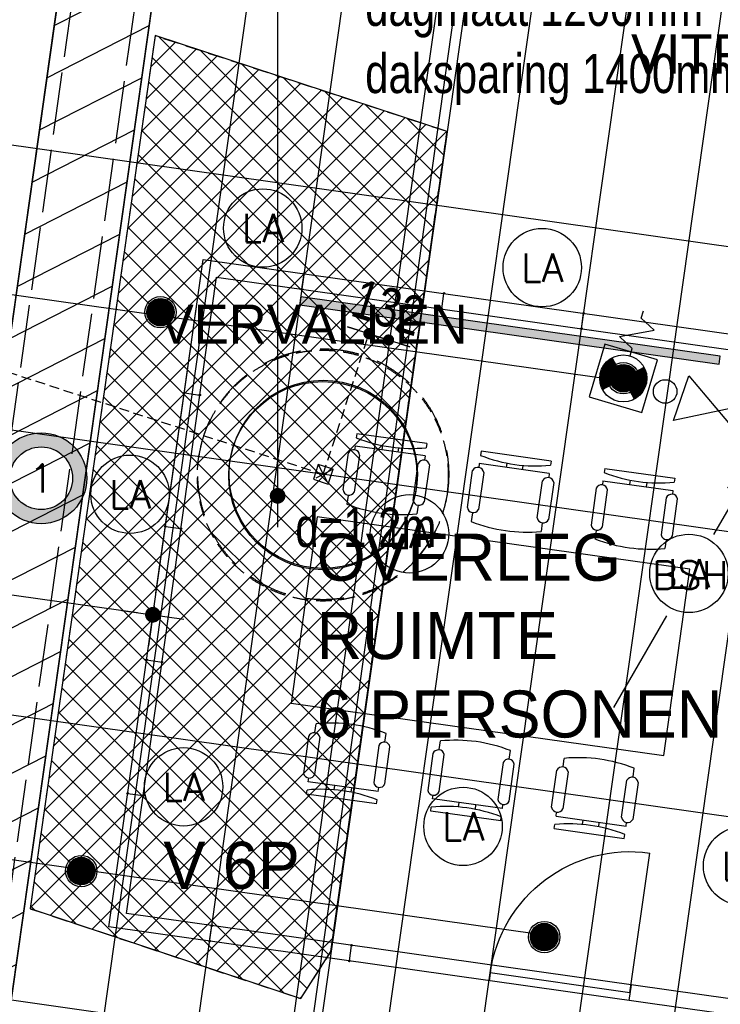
# Model space of a CAD drawing. Header units: millimetres. Extents: x -4107 to 114693, y -37499 to 54671.
# Tile 94 of 156: x 77670 to 82138, y 9092 to 15372. Entities that reach past the tile are written whole.
import ezdxf
from ezdxf.enums import TextEntityAlignment as Align

# ---------------------------------------------------------------- set-up
doc = ezdxf.new("R2010")
doc.units = ezdxf.units.MM
doc.header["$LTSCALE"] = 50
for name, pattern in [('B0401', [7.5, 5, -2.5]), ('B0701', [3.75, 2.5, -1.25]), ('XREF_06_Vloergoot installaties$0$E_GOOT5', [10, 8, -2])]:
    doc.linetypes.add(name, pattern=pattern)
for name, color, linetype in [('ABT_ALTERNATIEF FOK_DAKLICHTEN', 4, 'Continuous'), ('ABT_studie daklichten', 1, 'Continuous'), ('ABT_VOORSTEL daklichten', 1, 'Continuous'), ('AL37----_DAKOPENING', 1, 'Continuous'), ('AL79----_INRGEBOUW', 5, 'Continuous'), ('AM$1A---_ALGEMEEN', 2, 'Continuous'), ('AT$1A---_ALGEMEEN', 2, 'Continuous'), ('AV$1A---_ALGEMEEN', 1, 'B0701'), ('AV37----_DAKOPENING', 1, 'Continuous'), ('FOK_ BRANDSLANGHASPELS', 2, 'Continuous'), ('FOK_02B_SOLIDS', 253, 'Continuous'), ('FOK_05---_TEKST_18', 1, 'Continuous'), ('FOK_05---_TEKST_25', 2, 'Continuous'), ('FOK_08---_MAATVOERING', 2, 'Continuous'), ('FOK_22_BINNENWANDEN', 2, 'Continuous'), ('FOK_82_LOS MEUBILAIR', 1, 'Continuous'), ('XREF_06_PLAFOND$0$AA45----_PLAFONDAFW', 1, 'Continuous'), ('XREF_06_PLAFOND$0$AI45----_PLAFONDAFW', 2, 'Continuous'), ('XREF_06_Sprinkler installatie$0$WL$1----', 3, 'Continuous'), ('XREF_06_Sprinkler installatie$0$WL524---', 4, 'Continuous'), ('XREF_06_Sprinkler installatie$0$WL531---', 3, 'Continuous'), ('XREF_06_Sprinkler installatie$0$WL6516--', 4, 'Continuous'), ('XREF_06_verlichting$0$EL6311--', 3, 'Continuous'), ('XREF_06_Vloergoot installaties$0$EL6131--_VG', 3, 'Continuous'), ('XREF_06_Vloergoot installaties$0$EL6222--', 3, 'Continuous')]:
    doc.layers.add(name, color=color, linetype=linetype)
doc.styles.add('02_100', font='B-GBP.SHX', dxfattribs={"width": 0.8, "height": 250})
doc.styles.add('FOK-DIM', font='romans.shx')
doc.styles.add('XREF_06_Sprinkler installatie$0$BURO-018', font='simplex.shx', dxfattribs={"height": 180})
doc.styles.add('XREF_06_Sprinkler installatie$0$Standard', font='txt')
doc.styles.add('XREF_06_verlichting$0$BURO-018', font='simplex.shx', dxfattribs={"height": 180})
doc.styles.add('XREF_06_Vloergoot installaties$0$BURO-018', font='simplex.shx', dxfattribs={"height": 180})
doc.dimstyles.new('02_100', dxfattribs={"dimscale": 71.428571, "dimtxt": 2.5, "dimasz": 1, "dimexe": 2, "dimexo": 0, "dimgap": 1, "dimtad": 1, "dimdec": 0, "dimdsep": 46, "dimtxsty": '02_100', "dimblk": 'abt-dot-m', "dimcen": 1, "dimdle": 1, "dimclre": 256, "dimclrt": 7, "dimadec": 3, "dimazin": 0, "dimtfac": 1, "dimtdec": 4, "dimtix": 1, "dimtmove": 2, "dimatfit": 3, "dimldrblk": 'DOT', "dimfxl": 1, "dimtolj": 1, "dimtzin": 0, "dimarcsym": 0})
doc.dimstyles.new('FOK-100', dxfattribs={"dimscale": 100, "dimtxt": 1.5, "dimasz": 1, "dimexe": 2, "dimexo": 0, "dimgap": 2, "dimtad": 1, "dimdec": 0, "dimzin": 11, "dimdsep": 46, "dimtxsty": 'FOK-DIM', "dimblk1": 'DOT', "dimblk2": 'DOT', "dimsah": 1, "dimcen": 2.5, "dimclrd": 256, "dimclre": 256, "dimclrt": 256, "dimadec": 0, "dimazin": 0, "dimtfac": 1, "dimtdec": 0, "dimtix": 1, "dimtmove": 2, "dimatfit": 3, "dimldrblk": 'DOT', "dimfxl": 2, "dimtolj": 1, "dimtzin": 0, "dimarcsym": 0})
pattern_1 = [(27.02, (0, 0), (-124.9329, 244.9832), [])]

# ---------------------------------------------------------------- blocks, each defined once
blk = doc.blocks.new('XREF_06_Sprinkler installatie$0$23SA22K6')
at = {"color": 0, "linetype": 'Continuous'}
for p, q in [((1.75, 1.75), (-1.75, 1.75)), ((-1.75, 1.75), (-1.75, -1.75)), ((1.75, -1.75), (1.75, 1.75)), ((-1.061, -1.061), (1.061, 1.061)), ((-1.061, 1.061), (1.061, -1.061)), ((2, 0), (2.5, 1)), ((2.5, 1), (3.5, -1)), ((1.5, 0), (2, 0)), ((3.5, -1), (4, 0)), ((4, 0), (4.5, 0)), ((-1.75, -1.75), (1.75, -1.75))]:
    blk.add_line(p, q, dxfattribs=at)
at = {"color": 0, "linetype": 'Continuous', "const_width": 1.5}
for points in [[(0.53, 0.53, 0.414214), (-0.53, 0.53, 1)], [(0.53, -0.53, -0.414214), (-0.53, -0.53, -1)]]:
    blk.add_lwpolyline(points, format="xyb", dxfattribs=at)
at = {"color": 0, "linetype": 'Continuous'}
blk.add_circle((0, 0), 1.5, dxfattribs=at)
at = {"color": 0, "linetype": 'Continuous', "style": 'XREF_06_Sprinkler installatie$0$BURO-018', "flags": 1}
blk.add_attdef('SA_MATCODE', (0, 0), '', height=1.8, dxfattribs=at)
blk = doc.blocks.new('XREF_06_Sprinkler installatie$0$SP-KOP02')
at = {"color": 0, "linetype": 'Continuous'}
for p, q in [((-0.875, -0.023), (0.023, 0.875)), ((-0.847, -0.219), (0.219, 0.847)), ((-0.843, 0.233), (-0.233, 0.843)), ((-0.786, -0.383), (0.383, 0.786)), ((-0.702, -0.523), (0.523, 0.702)), ((-0.595, -0.641), (0.641, 0.595)), ((-0.469, -0.739), (0.739, 0.469)), ((-0.32, -0.815), (0.815, 0.32)), ((-0.144, -0.863), (0.863, 0.144)), ((0.072, -0.872), (0.872, -0.072)), ((0.381, -0.788), (0.788, -0.381))]:
    blk.add_line(p, q, dxfattribs=at)
at = {"color": 0, "linetype": 'Continuous', "const_width": 0.875}
blk.add_lwpolyline([(-0.438, 0, 1), (0.438, 0, 1)], format="xyb", close=True, dxfattribs=at)
at = {"color": 0, "linetype": 'Continuous'}
for radius in [1, 0.875]:
    blk.add_circle((0, 0), radius, dxfattribs=at)
at = {"color": 0, "linetype": 'Continuous', "style": 'XREF_06_Sprinkler installatie$0$Standard', "flags": 1}
for tag, p in [('SP_MATCODE', (2, 2)), ('SP_TEMP', (2, -3)), ('SP_DOORL', (2, -5)), ('SP_KFACT', (2, -7)), ('SP_SPRHK', (2, -9)), ('SP_KLEP', (2, -11))]:
    blk.add_attdef(tag, p, '', height=1, dxfattribs=at)
blk = doc.blocks.new('XREF_06_Sprinkler installatie$0$23222202')
at = {"color": 0, "linetype": 'Continuous'}
blk.add_circle((0, 0), 1.5, dxfattribs=at)
at = {"color": 0, "linetype": 'Continuous', "style": 'XREF_06_Sprinkler installatie$0$BURO-018', "flags": 1}
blk.add_attdef('CV_MATCODE', (0, 0), '', height=1.8, dxfattribs=at)
blk = doc.blocks.new('XREF_06_Sprinkler installatie$0$SW3048301')
at = {"color": 0, "linetype": 'Continuous'}
for p, q in [((2.5, 1.5), (-2.5, -1.5)), ((-2.5, -1.5), (-2.5, 1.5)), ((-2.5, 1.5), (2.5, -1.5)), ((2.5, -1.5), (2.5, 1.5))]:
    blk.add_line(p, q, dxfattribs=at)
at = {"color": 0, "linetype": 'Continuous', "style": 'XREF_06_Sprinkler installatie$0$BURO-018', "flags": 1}
blk.add_attdef('W_ID', (0, 0), '', height=1.8, dxfattribs=at)
blk = doc.blocks.new('XREF_06_Sprinkler installatie$0$LDV4')
at = {"color": 0, "linetype": 'Continuous'}
for p, q in [((-0.25, -0.433), (-2.5, -4.33)), ((-4.5, -7.794), (-6.75, -11.691))]:
    blk.add_line(p, q, dxfattribs=at)
blk.add_lwpolyline([(-0.25, -0.433, 0, 1, 0), (-1.5, -2.598, 1, 1, 0)], format="xyseb", dxfattribs=at)
blk.add_circle((0, 0), 0.5, dxfattribs=at)
at = {"color": 0, "linetype": 'Continuous', "style": 'XREF_06_Sprinkler installatie$0$BURO-018'}
blk.add_attdef('LD_TEXT1', text='', height=1.8, dxfattribs=at).set_placement((-3.5, -6.062), align=Align.MIDDLE)
blk = doc.blocks.new('XREF_06_Sprinkler installatie')
at = {"layer": 'XREF_06_Sprinkler installatie$0$WL524---'}
for p, q in [((69630.6, 14750.6), (81515.8, 13067.6)), ((68796.5, 11264.1), (80984.1, 9538.3))]:
    blk.add_line(p, q, dxfattribs=at)
at = {"layer": 'XREF_06_Sprinkler installatie$0$WL$1----', "xscale": 99.99999999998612, "yscale": 100, "zscale": 100, "rotation": 340.9590232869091}
blk.add_blockref('XREF_06_Sprinkler installatie$0$SW3048301', (82125.1, 12876.6), dxfattribs=at)
at = {"layer": 'XREF_06_Sprinkler installatie$0$WL$1----'}
ref = blk.add_blockref('XREF_06_Sprinkler installatie$0$LDV4', (82470.2, 12738.5), dxfattribs=dict(at, xscale=150, yscale=150, zscale=150))
ref.add_attrib('LD_TEXT1', 'BSH', dxfattribs={"layer": '0', "color": 1, "linetype": 'Continuous', "height": 180, "style": 'XREF_06_Sprinkler installatie$0$BURO-018'}).set_placement((81945.2, 11829.1), align=Align.MIDDLE)
at = {"layer": 'XREF_06_Sprinkler installatie$0$WL531---', "xscale": 99.99999999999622, "yscale": 100, "zscale": 100, "rotation": 73.32489078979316}
blk.add_blockref('XREF_06_Sprinkler installatie$0$23SA22K6', (81519.2, 13084.1), dxfattribs=at)
at = {"layer": 'XREF_06_Sprinkler installatie$0$WL531---', "xscale": 50, "yscale": 50, "zscale": 50}
blk.add_blockref('XREF_06_Sprinkler installatie$0$23222202', (81786.1, 13000.5), dxfattribs=at)
at = {"layer": 'XREF_06_Sprinkler installatie$0$WL6516--', "xscale": 99.9999999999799, "yscale": 100, "zscale": 100, "rotation": 7.589429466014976}
for p in [(78567.8, 13506), (81520, 13084.9), (78063, 9941.6), (81015.2, 9520.4)]:
    blk.add_blockref('XREF_06_Sprinkler installatie$0$SP-KOP02', p, dxfattribs=at)
blk = doc.blocks.new('XREF_06_Vloergoot installaties$0$E00415')
at = {"linetype": 'Continuous'}
h = blk.add_hatch(color=0, dxfattribs=at)
edge = h.paths.add_edge_path()
edge.add_arc((0, 0), 2.9, 0, 360)
edge = h.paths.add_edge_path(flags=16)
edge.add_arc((0, 0), 2, 0, 360)
at = {"color": 0, "linetype": 'Continuous'}
for radius in [2.9, 2]:
    blk.add_circle((0, 0), radius, dxfattribs=at)
at = {"color": 0, "linetype": 'Continuous', "style": 'XREF_06_Vloergoot installaties$0$BURO-018'}
for tag, p in [('E_GKAST', (0, 8)), ('E_GROEP', (0, 5)), ('E_SGROEP', (4.5, 5))]:
    blk.add_attdef(tag, text='', height=1.8, dxfattribs=at).set_placement(p, align=Align.MIDDLE)
at = {"color": 0, "linetype": 'Continuous', "style": 'XREF_06_Vloergoot installaties$0$BURO-018', "flags": 1}
for tag, p in [('E_VERMCODE', (13, 5)), ('E_MATCODE', (0, 0))]:
    blk.add_attdef(tag, text='', height=1.8, dxfattribs=at).set_placement(p, align=Align.MIDDLE)
blk = doc.blocks.new('XREF_06_Vloergoot installaties')
at = {"layer": 'XREF_06_Vloergoot installaties$0$EL6131--_VG', "linetype": 'XREF_06_Vloergoot installaties$0$E_GOOT5'}
for p, q in [((76076, 1766.6), (78576.3, 19546.6)), ((76472.1, 1710.9), (78972.4, 19490.9))]:
    blk.add_line(p, q, dxfattribs=at)
at = {"layer": 'XREF_06_Vloergoot installaties$0$EL6222--'}
ref = blk.add_blockref('XREF_06_Vloergoot installaties$0$E00415', (77807.6, 12447.2), dxfattribs=dict(at, xscale=99.99999999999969, yscale=100, zscale=100, rotation=352.2551880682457))
ref.add_attrib('E_GROEP', '1', dxfattribs={"layer": '0', "color": 1, "linetype": 'Continuous', "height": 180, "style": 'XREF_06_Vloergoot installaties$0$BURO-018'}).set_placement((77807.6, 12447.2), align=Align.MIDDLE)
blk = doc.blocks.new('XREF_06_PLAFOND')
at = {"layer": 'XREF_06_PLAFOND$0$AA45----_PLAFONDAFW'}
h = blk.add_hatch(dxfattribs=at)
h.set_pattern_fill('ANSI31', color=256, scale=2200, angle=342.02, style=0)
h.set_pattern_definition(pattern_1)
h.paths.add_polyline_path([(74966, -5316.9), (75567.8, -5346.6), (81436.2, 36094.7), (80830.2, 36094.7)])
h = blk.add_hatch(dxfattribs=at)
h.set_pattern_fill('ANSI31', color=256, scale=2200, angle=342.02, style=0)
h.set_pattern_definition(pattern_1)
edge = h.paths.add_edge_path()
edge.add_line((79923.5, -13101.3), (78281.7, -24695.4))
edge.add_line((78281.7, -24695.4), (78861, -24883.4))
edge.add_line((78861, -24883.4), (85620.2, 22847.5))
edge.add_line((85620.2, 22847.5), (85032.2, 22974.7))
edge.add_line((85032.2, 22974.7), (80378, -9891.4))
edge.add_arc((75004.2, -10767.6), 5444.8, -25.3802, 9.2602, ccw=False)
at = {"layer": 'XREF_06_PLAFOND$0$AI45----_PLAFONDAFW'}
h = blk.add_hatch(dxfattribs=at)
h.set_pattern_fill('_USER,_O', color=256, scale=1800, pattern_type=0)
h.set_pattern_definition([(351.94, (60508.5, -17546.5), (252.38, 1782.22), [])])
edge = h.paths.add_edge_path(flags=16)
edge.add_arc((41622.2, 26897.4), 5449.9, 0, 180)
edge.add_arc((41622.2, 26897.4), 5449.9, 180, 360)
h.paths.add_polyline_path([(49833.5, 30277.3), (51633.5, 30277.3), (51633.5, 27677.3), (49833.5, 27677.3)], flags=16)
edge = h.paths.add_edge_path(flags=16)
edge.add_arc((86127.3, 26613.5), 3800, 0, 180)
edge.add_arc((86127.3, 26613.5), 3800, 180, 360)
edge = h.paths.add_edge_path(flags=16)
edge.add_arc((74998.8, -10766.8), 5450, 0, 180)
edge.add_arc((74998.8, -10766.8), 5450, 180, 360)
edge = h.paths.add_edge_path()
edge.add_arc((59888.1, 10791.1), 9323.9, 341.24236, 446.62909)
edge.add_line((60436.4, 20098.9), (31243.3, 21827.8))
edge.add_line((31243.3, 21827.8), (28955.1, 21950.5))
edge.add_line((28955.1, 21950.5), (30807, 36094.7))
edge.add_line((30807, 36094.7), (95373.9, 36094.7))
edge.add_line((95373.9, 36094.7), (86392.8, -27327.7))
edge.add_line((86392.8, -27327.7), (59702.3, -18665.8))
edge.add_line((59702.3, -18665.8), (68716.8, 7792.9))
h = blk.add_hatch(dxfattribs=at)
h.set_pattern_fill('_USER,_O', color=256, scale=600, angle=90, pattern_type=0)
h.set_pattern_definition([(81.94, (95317.84, 35698.9), (-594.073, 84.126), [])])
edge = h.paths.add_edge_path(flags=16)
edge.add_arc((86127.3, 26613.5), 3800, 0, 360)
edge = h.paths.add_edge_path(flags=16)
edge.add_arc((74998.8, -10766.8), 5450, 0, 360)
edge = h.paths.add_edge_path(flags=16)
edge.add_arc((41622.2, 26897.4), 5449.9, 0, 360)
h.paths.add_polyline_path([(49933.5, 30177.3), (51533.5, 30177.3), (51533.5, 27777.3), (49933.5, 27777.3)], flags=16)
edge = h.paths.add_edge_path()
edge.add_arc((59888.1, 10791.1), 9323.9, 341.24236, 446.62909)
edge.add_line((60436.4, 20098.9), (31243.3, 21827.8))
edge.add_line((31243.3, 21827.8), (28955.1, 21950.5))
edge.add_line((28955.1, 21950.5), (30807, 36094.7))
edge.add_line((30807, 36094.7), (95373.9, 36094.7))
edge.add_line((95373.9, 36094.7), (86392.8, -27327.7))
edge.add_line((86392.8, -27327.7), (59702.3, -18665.8))
edge.add_line((59702.3, -18665.8), (68716.8, 7792.9))
at = {"layer": 'XREF_06_PLAFOND$0$AA45----_PLAFONDAFW'}
blk.add_lwpolyline([(74966, -5316.9), (75567.8, -5346.6), (81436.2, 36094.7), (80830.2, 36094.7)], close=True, dxfattribs=at)
blk = doc.blocks.new('DOT')
at = {"color": 0}
blk.add_line((-2, 0), (2, 0), dxfattribs=at)
at = {"color": 0, "const_width": 0.5}
blk.add_lwpolyline([(-0.25, 0, 1), (0.25, 0, 1)], format="xyb", close=True, dxfattribs=at)
blk = doc.blocks.new('abt-dot-m')
for p, q in [((-2, 0), (0, 0)), ((0, 0), (2, 0))]:
    blk.add_line(p, q)
at = {"color": 1, "const_width": 0.5}
blk.add_lwpolyline([(-0.25, 0, 1), (0.25, 0, 1)], format="xyb", close=True, dxfattribs=at)
blk = doc.blocks.new('*D29')
at = {"layer": 'AM$1A---_ALGEMEEN', "color": 0, "lineweight": -2}
blk.add_line((71101.1, 19429.3), (70047.2, 16174.2), dxfattribs=at)
at = {"layer": 'Defpoints', "color": 0}
for p in [(72123.4, 19173.4), (70025.2, 16106.3), (71025.6, 15782.4)]:
    blk.add_point(p, dxfattribs=at)
at = {"layer": 'AM$1A---_ALGEMEEN', "color": 0, "lineweight": -2, "xscale": 71.42857142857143, "yscale": 71.42857142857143, "zscale": 71.42857142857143}
for p, rotation in [((71123.1, 19497.2), 72.06018643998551), ((70025.2, 16106.3), 252.0601864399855)]:
    blk.add_blockref('abt-dot-m', p, dxfattribs=dict(at, rotation=rotation))
at = {"layer": 'AM$1A---_ALGEMEEN', "color": 7, "insert": (70204.5, 17456.5), "char_height": 250, "attachment_point": 5, "rotation": 72.06019, "style": '02_100'}
blk.add_mtext('\\A1;3564', dxfattribs=at)
blk = doc.blocks.new('*D33')
at = {"layer": 'AM$1A---_ALGEMEEN', "color": 0, "lineweight": -2}
for p, q in [((73261.5, 16048.6), (73193.5, 16070.6)), ((73329.4, 16026.5), (73454.6, 15985.9)), ((73522.5, 15963.9), (73590.5, 15941.8))]:
    blk.add_line(p, q, dxfattribs=at)
at = {"layer": 'Defpoints', "color": 0}
for p in [(73454.6, 15985.9), (73144.2, 15455.8), (73269.4, 15415.2)]:
    blk.add_point(p, dxfattribs=at)
at = {"layer": 'AM$1A---_ALGEMEEN', "color": 0, "lineweight": -2, "xscale": 71.42857142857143, "yscale": 71.42857142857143, "zscale": 71.42857142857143}
for p, rotation in [((73329.4, 16026.5), 342.0199999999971), ((73454.6, 15985.9), 162.0199999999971)]:
    blk.add_blockref('abt-dot-m', p, dxfattribs=dict(at, rotation=rotation))
at = {"layer": 'AM$1A---_ALGEMEEN', "color": 7, "insert": (73452.6, 16193.1), "char_height": 250, "attachment_point": 5, "rotation": 342.02, "style": '02_100'}
blk.add_mtext('\\A1;132', dxfattribs=at)
blk = doc.blocks.new('A$C052E27F2')
at = {"layer": 'ABT_studie daklichten'}
h = blk.add_hatch(dxfattribs=at)
h.set_pattern_fill('ANSI37', color=256, scale=1000, style=0)
h.set_pattern_definition([(45, (-86127.27, -22813.49), (-88.38835, 88.38835), []), (135, (-86127.27, -22813.49), (-88.38835, -88.38835), [])])
h.paths.add_polyline_path([(-5731.9, -8155.1), (-7593, -7544.4), (-8390.2, -13112.2), (-6664.9, -13685.8), (-6472.8, -13387.2)])
blk.add_lwpolyline([(-5731.9, -8155.1), (-7593, -7544.4), (-8390.2, -13112.2), (-6664.9, -13685.8), (-6472.8, -13387.2)], close=True, dxfattribs=at)
blk = doc.blocks.new('XREF_06_verlichting$0$1115B3A')
at = {"color": 0, "linetype": 'Continuous'}
blk.add_circle((0, 0), 2.5, dxfattribs=at)
at = {"color": 0, "linetype": 'Continuous', "style": 'XREF_06_verlichting$0$BURO-018'}
for tag, p in [('E_GKAST', (0, 8)), ('E_GROEP', (0, 5)), ('E_SGROEP', (4.5, 5)), ('E_ARMCODE', (0, 0)), ('E_SLET', (4.5, -1))]:
    blk.add_attdef(tag, text='', height=1.8, dxfattribs=at).set_placement(p, align=Align.MIDDLE)
blk = doc.blocks.new('XREF_06_verlichting')
at = {"layer": 'XREF_06_verlichting$0$EL6311--'}
ref = blk.add_blockref('XREF_06_verlichting$0$1115B3A', (79220.1, 14043), dxfattribs=dict(at, xscale=100, yscale=100, zscale=100))
ref.add_attrib('E_ARMCODE', 'LA', dxfattribs={"layer": '0', "color": 1, "linetype": 'Continuous', "height": 180, "style": 'XREF_06_verlichting$0$BURO-018'}).set_placement((79220.1, 14043), align=Align.MIDDLE)
ref = blk.add_blockref('XREF_06_verlichting$0$1115B3A', (81002.3, 13790.6), dxfattribs=dict(at, xscale=100, yscale=100, zscale=100))
ref.add_attrib('E_ARMCODE', 'LA', dxfattribs={"layer": '0', "color": 1, "linetype": 'Continuous', "height": 180, "style": 'XREF_06_verlichting$0$BURO-018'}).set_placement((81002.3, 13790.6), align=Align.MIDDLE)
ref = blk.add_blockref('XREF_06_verlichting$0$1115B3A', (78373.6, 12344.9), dxfattribs=dict(at, xscale=100, yscale=100, zscale=100))
ref.add_attrib('E_ARMCODE', 'LA', dxfattribs={"layer": '0', "color": 1, "linetype": 'Continuous', "height": 180, "style": 'XREF_06_verlichting$0$BURO-018'}).set_placement((78373.6, 12344.9), align=Align.MIDDLE)
ref = blk.add_blockref('XREF_06_verlichting$0$1115B3A', (80155.8, 12092.5), dxfattribs=dict(at, xscale=100, yscale=100, zscale=100))
ref.add_attrib('E_ARMCODE', 'LA', dxfattribs={"layer": '0', "color": 1, "linetype": 'Continuous', "height": 180, "style": 'XREF_06_verlichting$0$BURO-018'}).set_placement((80155.8, 12092.5), align=Align.MIDDLE)
ref = blk.add_blockref('XREF_06_verlichting$0$1115B3A', (81938.1, 11840.1), dxfattribs=dict(at, xscale=100, yscale=100, zscale=100))
ref.add_attrib('E_ARMCODE', 'LA', dxfattribs={"layer": '0', "color": 1, "linetype": 'Continuous', "height": 180, "style": 'XREF_06_verlichting$0$BURO-018'}).set_placement((81938.1, 11840.1), align=Align.MIDDLE)
ref = blk.add_blockref('XREF_06_verlichting$0$1115B3A', (78715.3, 10478.6), dxfattribs=dict(at, xscale=100, yscale=100, zscale=100))
ref.add_attrib('E_ARMCODE', 'LA', dxfattribs={"layer": '0', "color": 1, "linetype": 'Continuous', "height": 180, "style": 'XREF_06_verlichting$0$BURO-018'}).set_placement((78715.3, 10478.6), align=Align.MIDDLE)
ref = blk.add_blockref('XREF_06_verlichting$0$1115B3A', (80497.5, 10226.2), dxfattribs=dict(at, xscale=100, yscale=100, zscale=100))
ref.add_attrib('E_ARMCODE', 'LA', dxfattribs={"layer": '0', "color": 1, "linetype": 'Continuous', "height": 180, "style": 'XREF_06_verlichting$0$BURO-018'}).set_placement((80497.5, 10226.2), align=Align.MIDDLE)
ref = blk.add_blockref('XREF_06_verlichting$0$1115B3A', (82279.8, 9973.8), dxfattribs=dict(at, xscale=100, yscale=100, zscale=100))
ref.add_attrib('E_ARMCODE', 'LA', dxfattribs={"layer": '0', "color": 1, "linetype": 'Continuous', "height": 180, "style": 'XREF_06_verlichting$0$BURO-018'}).set_placement((82279.8, 9973.8), align=Align.MIDDLE)
blk = doc.blocks.new('A$C0602654F')
at = {"linetype": 'Continuous'}
for p, q in [((651.5, 2431.7), (415.3, 2464.3)), ((221.8, 1999.3), (283.4, 2445.6)), ((283.4, 2445.6), (309.6, 2442)), ((300.5, 1988.5), (362.1, 2434.7)), ((362.1, 2434.7), (388.4, 2431.1)), ((409.7, 2391.8), (646, 2359.2)), ((677.1, 2391.3), (732.1, 2383.7)), ((311.2, 2267.9), (338.6, 2264.1)), ((2224.8, 2211.8), (2460.9, 2178.3)), ((324.1, 2159.1), (296.1, 2163)), ((2189, 2179.9), (2134.1, 2187.7)), ((2446.4, 2107.1), (2210.2, 2140.5)), ((2503.9, 2135.3), (2477.6, 2139)), ((2440.7, 1689.2), (2503.9, 2135.3)), ((2519.4, 1678.1), (2582.6, 2124.1)), ((2582.6, 2124.1), (2556.4, 2127.9)), ((594.2, 1984.3), (357.9, 2016.9)), ((221.8, 1999.3), (248, 1995.7)), ((300.5, 1988.5), (326.8, 1984.8)), ((2507.1, 1960.9), (2479.7, 1964.7)), ((348.1, 1945.6), (584.4, 1912.9)), ((615.5, 1945), (670.5, 1937.4)), ((2464.9, 1859.8), (2492.8, 1855.8)), ((2157.2, 1765.8), (2393.3, 1732.3)), ((2125.9, 1733.8), (2070.9, 1741.6)), ((112.4, 1206.8), (174, 1653.1)), ((174, 1653.1), (200.2, 1649.5)), ((191.1, 1196), (252.7, 1642.2)), ((252.7, 1642.2), (279, 1638.6)), ((542.1, 1639.2), (305.9, 1671.8)), ((2383.2, 1661), (2147.1, 1694.5)), ((2440.7, 1689.2), (2414.5, 1693)), ((2519.4, 1678.1), (2493.2, 1681.8)), ((300.3, 1599.3), (536.6, 1566.7)), ((567.7, 1598.8), (622.7, 1591.2)), ((201.8, 1475.4), (229.2, 1471.6)), ((2076.9, 1387.8), (2021.9, 1395.6)), ((2112.6, 1419.7), (2348.7, 1386.2)), ((214.7, 1366.6), (186.7, 1370.5)), ((2334.2, 1315), (2098.1, 1348.4)), ((2328.6, 897.1), (2391.7, 1343.2)), ((2391.7, 1343.2), (2365.5, 1346.9)), ((2407.3, 886), (2470.4, 1332)), ((2470.4, 1332), (2444.2, 1335.8)), ((112.4, 1206.8), (138.6, 1203.2)), ((191.1, 1196), (217.4, 1192.4)), ((484.8, 1191.8), (248.6, 1224.4)), ((238.7, 1153.1), (475, 1120.5)), ((506.2, 1152.5), (561.1, 1144.9)), ((2394.9, 1168.8), (2367.6, 1172.6)), ((2352.7, 1067.7), (2380.6, 1063.7)), ((2013.7, 941.7), (1958.7, 949.5)), ((2045, 973.7), (2281.1, 940.2)), ((199.4, 882), (435.5, 848.6)), ((2271, 868.9), (2034.9, 902.4)), ((2328.6, 897.1), (2302.3, 900.9)), ((2407.3, 886), (2381, 889.7)), ((63.2, 865), (0, 418.9)), ((63.2, 865), (89.4, 861.2)), ((141.9, 853.8), (78.7, 407.8)), ((141.9, 853.8), (168.1, 850.1)), ((425.5, 777.3), (189.3, 810.7)), ((456.7, 809.2), (511.7, 801.4)), ((117.7, 683.3), (89.8, 687.2)), ((2234.5, 597.5), (1998.2, 630.1)), ((75.5, 582.2), (102.9, 578.3)), ((1967.1, 598.1), (1912.1, 605.6)), ((1988.4, 558.8), (2224.7, 526.2)), ((2282.1, 554.6), (2220.5, 108.3)), ((2282.1, 554.6), (2255.8, 558.2)), ((2360.8, 543.7), (2299.2, 97.4)), ((2360.8, 543.7), (2334.6, 547.3)), ((0, 418.9), (26.2, 415.2)), ((78.7, 407.8), (105, 404)), ((136.2, 436), (372.4, 402.5)), ((2258.5, 383.9), (2286.5, 380.1)), ((357.8, 331.3), (121.7, 364.7)), ((393.6, 363.2), (448.5, 355.4)), ((2271.4, 275.2), (2244, 278.9)), ((1905.5, 151.8), (1850.5, 159.4)), ((2172.9, 151.2), (1936.6, 183.8)), ((1931.1, 111.3), (2167.3, 78.7)), ((2220.5, 108.3), (2194.2, 111.9)), ((2299.2, 97.4), (2273, 101.1))]:
    blk.add_line(p, q, dxfattribs=at)
blk.add_lwpolyline([(530.9, 166.2), (1719.4, 0), (2051.7, 2376.9), (863.2, 2543)], close=True, dxfattribs=at)
for centre, radius, start, end in [((424.1, 2427.2), 38.2, 103.43437, 247.7873), ((-656.4, 2347.9), 970.6, 338.72198, 5.56138), ((637.1, 2396.4), 38.2, 283.43437, 67.7873), ((-233.9, 2289.6), 970.6, 338.72198, 5.56138), ((2228.9, 2173.8), 38.2, 96.29438, 240.64731), ((3037.2, 1832.3), 970.6, 158.5203, 185.3597), ((2442.2, 2145), 38.2, 276.29438, 60.64731), ((3459.5, 1772.5), 970.6, 158.5203, 185.3597), ((364.1, 1979.7), 37.7, 99.42728, 244.85607), ((578.2, 1950.1), 37.7, 279.42728, 64.85607), ((2163.2, 1728.5), 37.7, 99.22561, 244.65439), ((2377.2, 1698.2), 37.7, 279.22561, 64.65439), ((-765.8, 1555.4), 970.6, 338.72198, 5.56138), ((314.8, 1634.7), 38.2, 103.43437, 247.7873), ((527.7, 1603.9), 38.2, 283.43437, 67.7873), ((-343.3, 1497.1), 970.6, 338.72198, 5.56138), ((2925.1, 1040.2), 970.6, 158.5203, 185.3597), ((2116.8, 1381.7), 38.2, 96.29438, 240.64731), ((2330, 1352.9), 38.2, 276.29438, 60.64731), ((3347.4, 980.4), 970.6, 158.5203, 185.3597), ((254.7, 1187.2), 37.7, 99.42728, 244.85607), ((468.8, 1157.7), 37.7, 279.42728, 64.85607), ((2051, 936.4), 37.7, 99.22561, 244.65439), ((205.4, 844.8), 37.7, 99.22561, 244.65439), ((2265, 906.1), 37.7, 279.22561, 64.65439), ((-876.9, 770.6), 970.6, 338.5203, 5.3597), ((419.4, 814.5), 37.7, 279.22561, 64.65439), ((-454.6, 710.8), 970.6, 338.5203, 5.3597), ((2004.4, 592.9), 37.7, 99.42728, 244.85607), ((2816.5, 253.4), 970.6, 158.72198, 185.56138), ((2218.5, 563.4), 37.7, 279.42728, 64.85607), ((3239, 195.1), 970.6, 158.72198, 185.56138), ((140.4, 398), 38.2, 96.29438, 240.64731), ((353.7, 369.2), 38.2, 276.29438, 60.64731), ((1945.5, 146.7), 38.2, 103.43437, 247.7873), ((2158.5, 115.9), 38.2, 283.43437, 67.7873)]:
    blk.add_arc(centre, radius, start, end, dxfattribs=at)
blk = doc.blocks.new('A$C46E716B0')
at = {"layer": 'FOK_22_BINNENWANDEN', "color": 13}
for points in [[(0, 0), (0, 900)], [(0, 0), (900, 0)]]:
    blk.add_lwpolyline(points, dxfattribs=at)
blk.add_arc((0, 0), 900, 0, 90, dxfattribs=at)
blk = doc.blocks.new('A$C094F4788')
at = {"layer": 'Defpoints'}
blk.add_lwpolyline([(5, 19), (104, 5)], dxfattribs=at)
blk.add_point((5, 19), dxfattribs=at)
at = {"layer": 'Defpoints', "color": 5}
for p in [(5, 19), (104, 5)]:
    blk.add_point(p, dxfattribs=at)
at = {"layer": 'FOK_22_BINNENWANDEN', "color": 5}
for centre in [(5, 19), (104, 5)]:
    blk.add_circle(centre, 5, dxfattribs=at)
blk = doc.blocks.new('*D98')
at = {"layer": 'Defpoints', "color": 0}
for p in [(76093.9, 11919.8), (78527.8, 11633.7), (78519.7, 11576.3)]:
    blk.add_point(p, dxfattribs=at)
at = {"layer": 'FOK_08---_MAATVOERING', "lineweight": -2}
for p, q in [((76093.9, 11919.8), (76065.8, 11721.8)), ((76192.9, 11905.8), (78420.7, 11590.3)), ((78527.8, 11633.7), (78491.6, 11378.3))]:
    blk.add_line(p, q, dxfattribs=at)
at = {"layer": 'FOK_08---_MAATVOERING', "lineweight": -2, "xscale": 100, "yscale": 100, "zscale": 100}
for p, rotation in [((76093.9, 11919.8), 171.9400000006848), ((78519.7, 11576.3), 351.9400000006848)]:
    blk.add_blockref('DOT', p, dxfattribs=dict(at, rotation=rotation))
at = {"layer": 'FOK_08---_MAATVOERING', "insert": (77345.3, 12020.3), "char_height": 150, "attachment_point": 5, "rotation": 351.94, "style": 'FOK-DIM'}
blk.add_mtext('\\A1;2450', dxfattribs=at)
blk = doc.blocks.new('A$C4D8164B4')
at = {"layer": 'FOK_ BRANDSLANGHASPELS', "color": 2}
blk.add_circle((20000, 20000), 20000, dxfattribs=at)
blk = doc.blocks.new('A$C08E13200')
at = {"layer": 'FOK_05---_TEKST_25', "color": 2, "insert": (916.9, 342.6), "char_height": 250, "width": 57960.996, "attachment_point": 1}
blk.add_mtext('{\\fCentury Gothic|b0|i0|c0|p34;VITRINE}', dxfattribs=at)
blk = doc.blocks.new('A$C125E5D54')
at = {"layer": 'AL37----_DAKOPENING'}
blk.add_circle((73035.6, 15121), 600, dxfattribs=at)
at = {"layer": 'AL79----_INRGEBOUW'}
blk.add_lwpolyline([(46829, 26926.8), (75188.6, 26926.8), (70709.4, -4704.3), (66069, -3198.3, 0.045963), (65329.3, -3631.1), (65970.1, -3839.1), (65466.9, -5389.5), (64012.3, -4917.4, 0.097793), (63136.2, -6822.4), (56233.9, -4582.3), (61437.6, 10672.5, 0.49721), (53779.3, 22009.8), (50870.6, 22181.6, 0.048757), (46829, 26926.8)], format="xyb", close=True, dxfattribs=at)
at = {"layer": 'AT$1A---_ALGEMEEN'}
blk.add_lwpolyline([(75924.6, 18334.9), (72746.4, 18334.9), (72747.2, 14992.1)], dxfattribs=at)
at = {"layer": 'AV$1A---_ALGEMEEN', "color": 252, "ltscale": 0.5}
for points in [[(70043.5, 16101), (73038.3, 15129.5)], [(73038.3, 15129.5), (73345, 16074.6)]]:
    blk.add_lwpolyline(points, dxfattribs=at)
at = {"layer": 'AV$1A---_ALGEMEEN', "color": 242}
blk.add_lwpolyline([(72975.3, 15097.4), (73070.4, 15066.5), (73101.3, 15161.6), (73006.2, 15192.5)], close=True, dxfattribs=at)
for points in [[(73101.3, 15161.6), (72975.3, 15097.4)], [(73006.2, 15192.5), (73070.4, 15066.5)]]:
    blk.add_lwpolyline(points, dxfattribs=at)
at = {"layer": 'AV37----_DAKOPENING', "linetype": 'B0701', "ltscale": 0.8}
blk.add_lwpolyline([(73827.6, 17315.5), (71966.6, 17926.2), (71169.3, 12358.4), (72894.6, 11784.8), (73086.7, 12083.4)], close=True, dxfattribs=at)
at = {"layer": 'AV37----_DAKOPENING', "color": 242, "linetype": 'B0701', "ltscale": 0.8}
blk.add_circle((73035.5, 15121), 800, dxfattribs=at)
at = {"layer": 'AT$1A---_ALGEMEEN', "xscale": 100, "yscale": 100, "zscale": 100, "rotation": 270}
blk.add_blockref('DOT', (72747.2, 14992.1), dxfattribs=at)
at = {"layer": 'AT$1A---_ALGEMEEN', "color": 7, "style": '02_100', "width": 0.8}
for s, p in [('dagmaat 1200mm ', (73305.5, 17989.7)), ('daksparing 1400mm ', (73305.5, 17561.1)), ('d=1,2m', (72860, 14666.5))]:
    blk.add_text(s, height=250, dxfattribs=at).set_placement(p)
at = {"layer": 'AM$1A---_ALGEMEEN'}
dim = blk.add_linear_dim(base=(70025.2, 16106.3), p1=(72123.4, 19173.4), p2=(71025.6, 15782.4), angle=252.06019, dimstyle='02_100', override={"dimse1": 1, "dimse2": 1}, dxfattribs=at)
dim.commit()
dim.dimension.update_dxf_attribs({"geometry": '*D29', "text_midpoint": (70204.5, 17456.5), "dimtype": 161})
dim = blk.add_aligned_dim(p1=(73144.2, 15455.8), p2=(73269.4, 15415.2), distance=600, dimstyle='02_100', override={"dimse1": 1, "dimse2": 1}, dxfattribs=at)
dim.commit()
dim.dimension.update_dxf_attribs({"geometry": '*D33', "text_midpoint": (73452.6, 16193.1)})

msp = doc.modelspace()

# ---------------------------------------------------------------- hatches: boundary and pattern name
at = {"layer": 'FOK_22_BINNENWANDEN'}
msp.add_hatch(color=252, dxfattribs=at).paths.add_polyline_path([(79456.2, 13554.1), (82129.6, 13175.5), (82136.6, 13225), (79463.2, 13603.6)])

# ---------------------------------------------------------------- linework, layer by layer
at = {"layer": 'ABT_ALTERNATIEF FOK_DAKLICHTEN', "color": 254, "linetype": 'B0401'}
msp.add_circle((79606, 12472.4), 800, dxfattribs=at)
at = {"layer": 'ABT_ALTERNATIEF FOK_DAKLICHTEN', "color": 254}
msp.add_circle((79606, 12472.4), 600, dxfattribs=at)
at = {"layer": 'ABT_studie daklichten'}
msp.add_lwpolyline([(60347, 19352.7), (57328.5, 19533), (53005.9, 24861.4), (81734.6, 24655.4), (77446.3, -5902.2), (77446.3, -5902.2, 0.466904), (69780.8, -9197), (62765.9, -6581.4), (67768.7, 8096, 0.515704)], format="xyb", close=True, dxfattribs=at)
at = {"layer": 'Defpoints'}
for p in [(78720.1, 12991.7), (78599.5, 12140.2), (78479, 11288.7), (78358.4, 10437.2)]:
    msp.add_point(p, dxfattribs=at)
at = {"layer": 'FOK_02B_SOLIDS'}
msp.add_line((78539.2, 11714.5), (78840.7, 13843.2), dxfattribs=at)
at = {"layer": 'FOK_22_BINNENWANDEN'}
for points in [[(91500.4, 8740.9), (91356.9, 7727.9), (78237.8, 9585.7), (78840.7, 13843.2), (91959.8, 11985.5), (91912.6, 11651.9)], [(82410.3, 9095.8), (78350.8, 9670.7), (78925.7, 13730.2), (82985.2, 13155.3)], [(80677.6, 9341.2), (80663.6, 9242.2)], [(81568.7, 9215), (81554.7, 9116)]]:
    msp.add_lwpolyline(points, dxfattribs=at)
at = {"layer": 'FOK_22_BINNENWANDEN', "color": 13}
msp.add_lwpolyline([(79456.2, 13554.1), (82129.6, 13175.5), (82136.6, 13225), (79463.2, 13603.6)], close=True, dxfattribs=at)

# ---------------------------------------------------------------- block references
for name in ['XREF_06_PLAFOND', 'XREF_06_PLAFOND', 'XREF_06_Sprinkler installatie', 'XREF_06_Sprinkler installatie', 'XREF_06_Vloergoot installaties', 'XREF_06_Vloergoot installaties']:
    msp.add_blockref(name, (0, 0))
at = {"layer": 'ABT_studie daklichten'}
msp.add_blockref('A$C052E27F2', (86127.3, 22814.7), dxfattribs=at)
at = {"layer": 'ABT_VOORSTEL daklichten', "color": 2}
msp.add_blockref('A$C125E5D54', (6567.8, -2657.1), dxfattribs=at)
at = {"layer": 'FOK_02B_SOLIDS'}
msp.add_blockref('A$C08E13200', (80651.5, 14935.5), dxfattribs=at)
at = {"layer": 'FOK_22_BINNENWANDEN', "color": 5}
for p in [(41313.6, 11409.4), (65187.1, 382.2), (62903.1, -17201.9)]:
    msp.add_blockref('A$C4D8164B4', p, dxfattribs=at)
at = {"layer": 'FOK_22_BINNENWANDEN'}
for name, p in [('XREF_06_verlichting', (0, 0)), ('A$C094F4788', (78715.1, 12972.7)), ('A$C094F4788', (78594.5, 12121.2)), ('A$C094F4788', (78474, 11269.7)), ('A$C094F4788', (78353.4, 10418.2))]:
    msp.add_blockref(name, p, dxfattribs=at)
at = {"layer": 'FOK_22_BINNENWANDEN', "rotation": 90}
for p in [(79489.3, 13648.1), (80380.4, 13521.9), (81271.5, 13395.7), (78900.4, 9489.6), (79791.5, 9363.4)]:
    msp.add_blockref('A$C094F4788', p, dxfattribs=at)
at = {"layer": 'FOK_22_BINNENWANDEN', "xscale": -1, "rotation": 351.9566554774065}
msp.add_blockref('A$C46E716B0', (81561.7, 9165.5), dxfattribs=at)
at = {"layer": 'FOK_82_LOS MEUBILAIR', "rotation": 90}
msp.add_blockref('A$C0602654F', (81944.4, 10148.7), dxfattribs=at)

# ---------------------------------------------------------------- texts
at = {"layer": 'ABT_ALTERNATIEF FOK_DAKLICHTEN', "insert": (78557.5, 13554.8), "char_height": 250, "width": 57960.996, "attachment_point": 1}
msp.add_mtext('{\\fCentury Gothic|b0|i0|c0|p34;VERVALLEN}', dxfattribs=at)
at = {"layer": 'FOK_05---_TEKST_18', "insert": (79564.5, 12093.4), "char_height": 300, "width": 57960.996, "attachment_point": 1}
msp.add_mtext('{\\fCentury Gothic|b0|i0|c0|p34;OVERLEG\\PRUIMTE\\P6 PERSONEN}', dxfattribs=at)
at = {"layer": 'FOK_05---_TEKST_25', "insert": (78586.9, 10128), "char_height": 300, "width": 57960.996, "attachment_point": 1}
msp.add_mtext('{\\fCentury Gothic|b0|i0|c0|p34;V 6P}', dxfattribs=at)

# ---------------------------------------------------------------- dimensions: what is measured, and where the dimension line sits
at = {"layer": 'FOK_08---_MAATVOERING'}
dim = msp.add_linear_dim(base=(78519.7, 11576.3), p1=(76093.9, 11919.8), p2=(78527.8, 11633.7), angle=171.94, dimstyle='FOK-100', dxfattribs=at)
dim.commit()
dim.dimension.update_dxf_attribs({"geometry": '*D98', "text_midpoint": (77345.3, 12020.3)})

doc.saveas('drawing.dxf')
